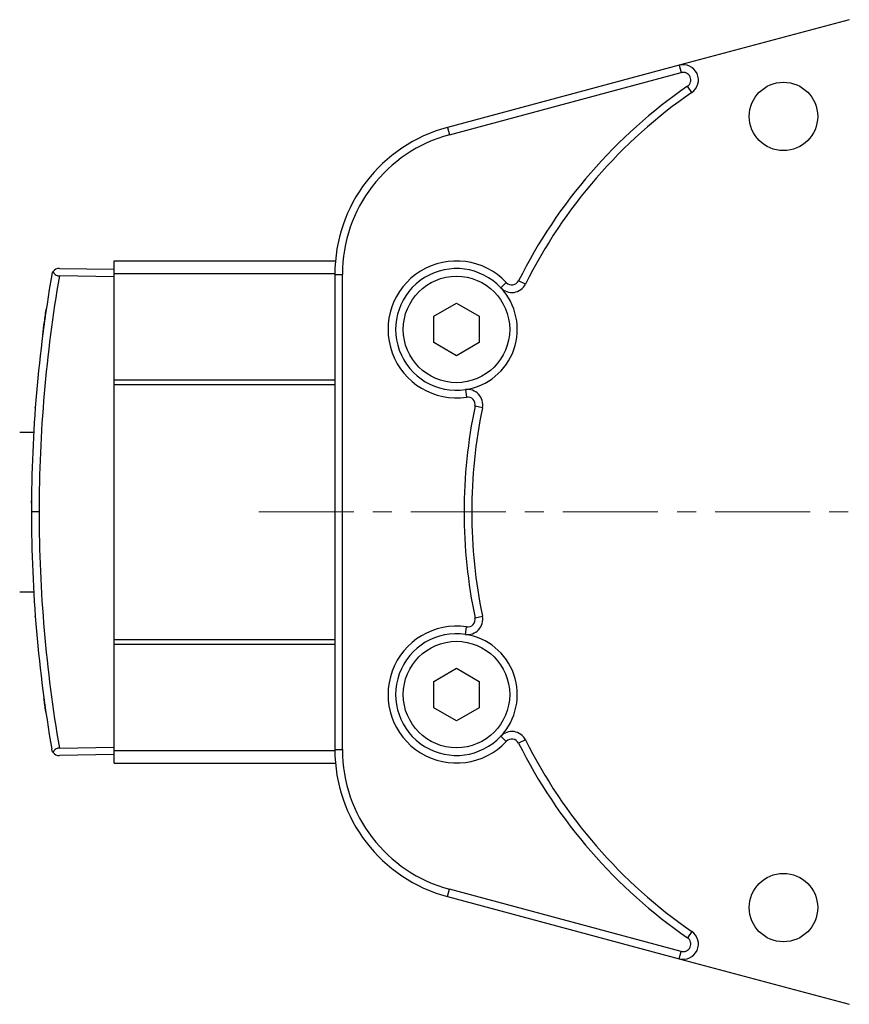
# Model space of a CAD drawing. Header units: inches. Extents: x 0 to 5766, y -2164 to 1330.
# Tile 182 of 217: x 4266 to 4321, y 275 to 339. Entities that reach past the tile are written whole.
import ezdxf

# ---------------------------------------------------------------- set-up
doc = ezdxf.new("R2010")
doc.units = ezdxf.units.IN
doc.header["$MEASUREMENT"] = 0
doc.linetypes.add('CENTER', pattern=[2, 1.25, -0.25, 0.25, -0.25])
for name, color, linetype, lineweight in [('AM_7', 4, 'CENTER', 15), ('可見 (ISO)', 7, 'Continuous', 25), ('窄部可見 (ISO)', 7, 'Continuous', 25)]:
    doc.layers.add(name, color=color, linetype=linetype, lineweight=lineweight)

msp = doc.modelspace()

# ---------------------------------------------------------------- linework, layer by layer
at = {"layer": 'AM_7', "ltscale": 5}
msp.add_line((4281.97, 306.902), (4376.97, 306.902), dxfattribs=at)
at = {"layer": '可見 (ISO)'}
for p, q in [((4320.799, 339.26), (4309.618, 336.264)), ((4309.618, 336.264), (4294.382, 332.182)), ((4294.511, 331.699), (4309.747, 335.781)), ((4272.47, 322.58), (4272.47, 323.402)), ((4272.47, 323.402), (4287.008, 323.402)), ((4268.86, 322.915), (4272.47, 322.852)), ((4272.47, 322.352), (4268.86, 322.415)), ((4272.47, 315.58), (4272.47, 322.58)), ((4272.47, 322.58), (4286.97, 322.58)), ((4286.97, 322.523), (4286.97, 291.281)), ((4287.47, 291.281), (4287.47, 322.523)), ((4293.47, 319.768), (4294.97, 320.634)), ((4294.97, 320.634), (4296.47, 319.768)), ((4293.47, 318.036), (4293.47, 319.768)), ((4296.47, 319.768), (4296.47, 318.036)), ((4294.97, 317.17), (4293.47, 318.036)), ((4296.47, 318.036), (4294.97, 317.17)), ((4272.47, 315.28), (4272.47, 315.58)), ((4272.47, 315.58), (4286.97, 315.58)), ((4272.47, 298.524), (4272.47, 315.28)), ((4272.47, 315.28), (4286.97, 315.28)), ((4267.25, 313.402), (4267.25, 313.383)), ((4267.251, 313.402), (4267.25, 313.402)), ((4266.25, 312.152), (4267.171, 312.152)), ((4266.25, 301.652), (4267.171, 301.652)), ((4267.25, 300.421), (4267.25, 300.402)), ((4267.251, 300.402), (4267.25, 300.402)), ((4272.47, 298.224), (4272.47, 298.524)), ((4272.47, 298.524), (4286.97, 298.524)), ((4272.47, 291.224), (4272.47, 298.224)), ((4272.47, 298.224), (4286.97, 298.224)), ((4293.47, 295.768), (4294.97, 296.634)), ((4294.97, 296.634), (4296.47, 295.768)), ((4293.47, 294.036), (4293.47, 295.768)), ((4296.47, 295.768), (4296.47, 294.036)), ((4294.97, 293.17), (4293.47, 294.036)), ((4296.47, 294.036), (4294.97, 293.17)), ((4268.86, 291.389), (4272.47, 291.452)), ((4272.47, 290.952), (4268.86, 290.889)), ((4272.47, 290.402), (4272.47, 291.224)), ((4272.47, 291.224), (4286.97, 291.224)), ((4272.47, 290.402), (4287.008, 290.402)), ((4294.382, 281.622), (4309.618, 277.539)), ((4309.747, 278.022), (4294.511, 282.105)), ((4309.618, 277.539), (4320.799, 274.543))]:
    msp.add_line(p, q, dxfattribs=at)
for centre, radius in [((4316.47, 332.902), 2.25), ((4294.97, 318.902), 3.5), ((4294.97, 294.902), 3.5), ((4316.47, 280.902), 2.25)]:
    msp.add_circle(centre, radius, dxfattribs=at)
for centre, radius, start, end in [((4309.877, 335.298), 1, 304.60486, 105), ((4309.877, 335.298), 0.5, 304.60486, 105), ((4329.47, 306.902), 34, 124.60486, 153.43906), ((4329.47, 306.902), 33.5, 124.60486, 153.43906), ((4296.97, 322.523), 10, 105, 180), ((4296.97, 322.523), 9.5, 105, 180), ((4294.97, 318.902), 4.5, 43.26168, 278.3803), ((4268.852, 322.415), 0.5, 89, 143.94785), ((4294.97, 318.902), 4, 43.26168, 278.3803), ((4298.611, 322.329), 1, 223.26168, 333.43906), ((4298.611, 322.329), 0.5, 223.26168, 333.43906), ((4294.97, 318.902), 4, 278.3803, 43.26168), ((4295.698, 313.955), 1, 348.20293, 98.3803), ((4295.698, 313.955), 0.5, 348.20293, 98.3803), ((4329.47, 306.902), 34, 168.20293, 191.79707), ((4329.47, 306.902), 33.5, 168.20293, 191.79707), ((4295.698, 299.849), 1, 261.6197, 11.79707), ((4295.698, 299.849), 0.5, 261.6197, 11.79707), ((4294.97, 294.902), 4.5, 81.6197, 316.73832), ((4294.97, 294.902), 4, 81.6197, 316.73832), ((4294.97, 294.902), 4, 316.73832, 81.6197), ((4298.611, 291.475), 1, 26.56094, 136.73832), ((4298.611, 291.475), 0.5, 26.56094, 136.73832), ((4329.47, 306.902), 33.5, 206.56094, 235.39514), ((4296.97, 291.281), 10, 180, 255), ((4296.97, 291.281), 9.5, 180, 255), ((4329.47, 306.902), 34, 206.56094, 235.39514), ((4268.852, 291.389), 0.5, 216.05215, 271), ((4309.877, 278.505), 1, 255, 55.39514), ((4309.877, 278.505), 0.5, 255, 55.39514)]:
    msp.add_arc(centre, radius, start, end, dxfattribs=at)
for centre, major_axis, ratio, start_param, end_param in [((4358.493, 306.902), (0, 91.487), 0.999849, 1.399461, 1.570796), ((4268.847, 322.416), (-0.141, -0.477), 0.995312, 4.369207, 4.829256), ((4358.493, 306.902), (0, 91.487), 0.999849, 1.570796, 1.742132)]:
    msp.add_ellipse(centre, major_axis=major_axis, ratio=ratio, start_param=start_param, end_param=end_param, dxfattribs=at)
for points, knots in [([(4268.448, 322.709), (4268.459, 322.672), (4268.477, 322.635), (4268.523, 322.568), (4268.55, 322.537), (4268.62, 322.482), (4268.662, 322.458), (4268.735, 322.433), (4268.76, 322.426), (4268.81, 322.418), (4268.835, 322.415), (4268.86, 322.415)], [0.000001, 0.000001, 0.000001, 0.000001, 0.01628047, 0.01628047, 0.03135216, 0.03135216, 0.04744189, 0.04744189, 0.05543057, 0.05543057, 0.06301774, 0.06301774, 0.06301774, 0.06301774]), ([(4267.763, 318.541), (4267.798, 318.818), (4267.837, 319.111), (4267.919, 319.7), (4267.962, 320.004), (4268.004, 320.286)], [0, 0, 0, 0, 0.0872878, 0.0872878, 0.1785997, 0.1785997, 0.1785997, 0.1785997]), ([(4267.536, 316.611), (4267.536, 316.611), (4267.536, 316.611), (4267.537, 316.613), (4267.537, 316.615), (4267.537, 316.618), (4267.537, 316.618), (4267.537, 316.619), (4267.537, 316.619), (4267.537, 316.619), (4267.537, 316.619), (4267.537, 316.619), (4267.537, 316.619), (4267.537, 316.619), (4267.537, 316.619), (4267.537, 316.619)], [0.03167764, 0.03167764, 0.03167764, 0.03167764, 0.03790427, 0.03790427, 0.04735416, 0.04735416, 0.04912573, 0.04912573, 0.04979007, 0.04979007, 0.05003919, 0.05003919, 0.05013261, 0.05013261, 0.05015244, 0.05015244, 0.05015244, 0.05015244]), ([(4267.277, 313.753), (4267.277, 313.753), (4267.277, 313.753), (4267.277, 313.754), (4267.277, 313.755), (4267.277, 313.759), (4267.277, 313.761), (4267.278, 313.77), (4267.278, 313.774), (4267.278, 313.778), (4267.278, 313.779), (4267.278, 313.779)], [0, 0, 0, 0, 0.00048828, 0.00048828, 0.00439455, 0.00439455, 0.01220717, 0.01220717, 0.04346505, 0.04346505, 0.05664161, 0.05664161, 0.05664161, 0.05664161]), ([(4267.278, 300.025), (4267.278, 300.025), (4267.278, 300.026), (4267.278, 300.026), (4267.278, 300.027), (4267.278, 300.032), (4267.277, 300.039), (4267.277, 300.051), (4267.277, 300.051), (4267.277, 300.052), (4267.277, 300.052), (4267.277, 300.052), (4267.277, 300.052), (4267.277, 300.052)], [0.03709141, 0.03709141, 0.03709141, 0.03709141, 0.03863998, 0.03863998, 0.05156371, 0.05156371, 0.09034804, 0.09034804, 0.09216536, 0.09216536, 0.09225054, 0.09225054, 0.09227034, 0.09227034, 0.09227034, 0.09227034]), ([(4267.537, 297.187), (4267.537, 297.19), (4267.536, 297.191), (4267.536, 297.193), (4267.536, 297.194), (4267.536, 297.194)], [0, 0, 0, 0, 0.01056802, 0.01056802, 0.0170899, 0.0170899, 0.0170899, 0.0170899]), ([(4267.98, 293.678), (4267.94, 293.955), (4267.898, 294.249), (4267.854, 294.572), (4267.85, 294.605), (4267.845, 294.638)], [0, 0, 0, 0, 0.087812, 0.087812, 0.09776505, 0.09776505, 0.09776505, 0.09776505]), ([(4268.278, 291.782), (4268.278, 291.782), (4268.277, 291.783), (4268.277, 291.784), (4268.277, 291.785), (4268.277, 291.787), (4268.277, 291.787), (4268.277, 291.788), (4268.277, 291.788), (4268.277, 291.789), (4268.277, 291.789), (4268.276, 291.789), (4268.276, 291.789), (4268.276, 291.789), (4268.276, 291.789), (4268.276, 291.789)], [0.03708182, 0.03708182, 0.03708182, 0.03708182, 0.04122286, 0.04122286, 0.04853901, 0.04853901, 0.05128229, 0.05128229, 0.05231101, 0.05231101, 0.05269678, 0.05269678, 0.05273295, 0.05273295, 0.05275274, 0.05275274, 0.05275274, 0.05275274]), ([(4268.294, 291.683), (4268.294, 291.683), (4268.294, 291.683), (4268.294, 291.684), (4268.294, 291.685), (4268.294, 291.687), (4268.294, 291.687), (4268.293, 291.688), (4268.293, 291.688), (4268.293, 291.689), (4268.293, 291.689), (4268.293, 291.689), (4268.293, 291.689), (4268.293, 291.689), (4268.293, 291.689), (4268.293, 291.689)], [0.03710347, 0.03710347, 0.03710347, 0.03710347, 0.04120406, 0.04120406, 0.04847884, 0.04847884, 0.05120662, 0.05120662, 0.05222953, 0.05222953, 0.05261311, 0.05261311, 0.05275696, 0.05275696, 0.05277045, 0.05277045, 0.05277045, 0.05277045]), ([(4268.448, 291.095), (4268.425, 291.126), (4268.406, 291.159), (4268.38, 291.22), (4268.371, 291.247), (4268.363, 291.284), (4268.361, 291.294), (4268.359, 291.304)], [-0.02749976, -0.02749976, -0.02749976, -0.02749976, -0.0118446, -0.0118446, 0, 0, 0.00422445, 0.00422445, 0.00422445, 0.00422445]), ([(4268.86, 291.389), (4268.835, 291.389), (4268.81, 291.386), (4268.76, 291.378), (4268.735, 291.371), (4268.662, 291.346), (4268.62, 291.322), (4268.55, 291.267), (4268.523, 291.236), (4268.477, 291.169), (4268.459, 291.132), (4268.448, 291.095)], [0.00000013, 0.00000013, 0.00000013, 0.00000013, 0.00755658, 0.00755658, 0.01551346, 0.01551346, 0.03152563, 0.03152563, 0.04651129, 0.04651129, 0.06269655, 0.06269655, 0.06269655, 0.06269655])]:
    msp.add_open_spline(points, degree=3, knots=knots, dxfattribs=at)
msp.add_open_spline([(4267.022, 307.48), (4267.022, 307.533), (4267.022, 307.586), (4267.023, 307.639)], degree=3, dxfattribs=at)
at = {"layer": '窄部可見 (ISO)'}
for p, q in [((4309.618, 336.264), (4309.747, 335.781)), ((4310.445, 334.475), (4310.161, 334.887)), ((4294.382, 332.182), (4294.511, 331.699)), ((4286.97, 322.523), (4287.47, 322.523)), ((4297.883, 321.643), (4298.247, 321.986)), ((4299.505, 321.881), (4299.058, 322.105)), ((4295.553, 314.945), (4295.626, 314.45)), ((4296.677, 313.751), (4296.188, 313.853)), ((4267.528, 306.902), (4267.02, 306.902)), ((4296.188, 299.951), (4296.677, 300.053)), ((4295.553, 298.859), (4295.626, 299.354)), ((4297.883, 292.161), (4298.247, 291.818)), ((4299.505, 291.922), (4299.058, 291.699)), ((4286.97, 291.281), (4287.47, 291.281)), ((4294.382, 281.622), (4294.511, 282.105)), ((4310.445, 279.328), (4310.161, 278.917)), ((4309.618, 277.539), (4309.747, 278.022))]:
    msp.add_line(p, q, dxfattribs=at)
for centre, major_axis, ratio, start_param, end_param in [((4336.614, 308.784), (-6.784, -78.998), 0.870289, 4.614054, 4.810741), ((4268.453, 321.859), (-0.197, 0.033), 0.950561, 0, 0.010154), ((4267.475, 313.723), (-0.199, 0.015), 0.994059, 0, 0.045188), ((4336.614, 305.02), (6.784, -78.998), 0.870289, 4.614037, 4.810724), ((4267.75, 297.076), (-0.199, -0.022), 0.947987, 0, 0.043605)]:
    msp.add_ellipse(centre, major_axis=major_axis, ratio=ratio, start_param=start_param, end_param=end_param, dxfattribs=at)

doc.saveas('drawing.dxf')
